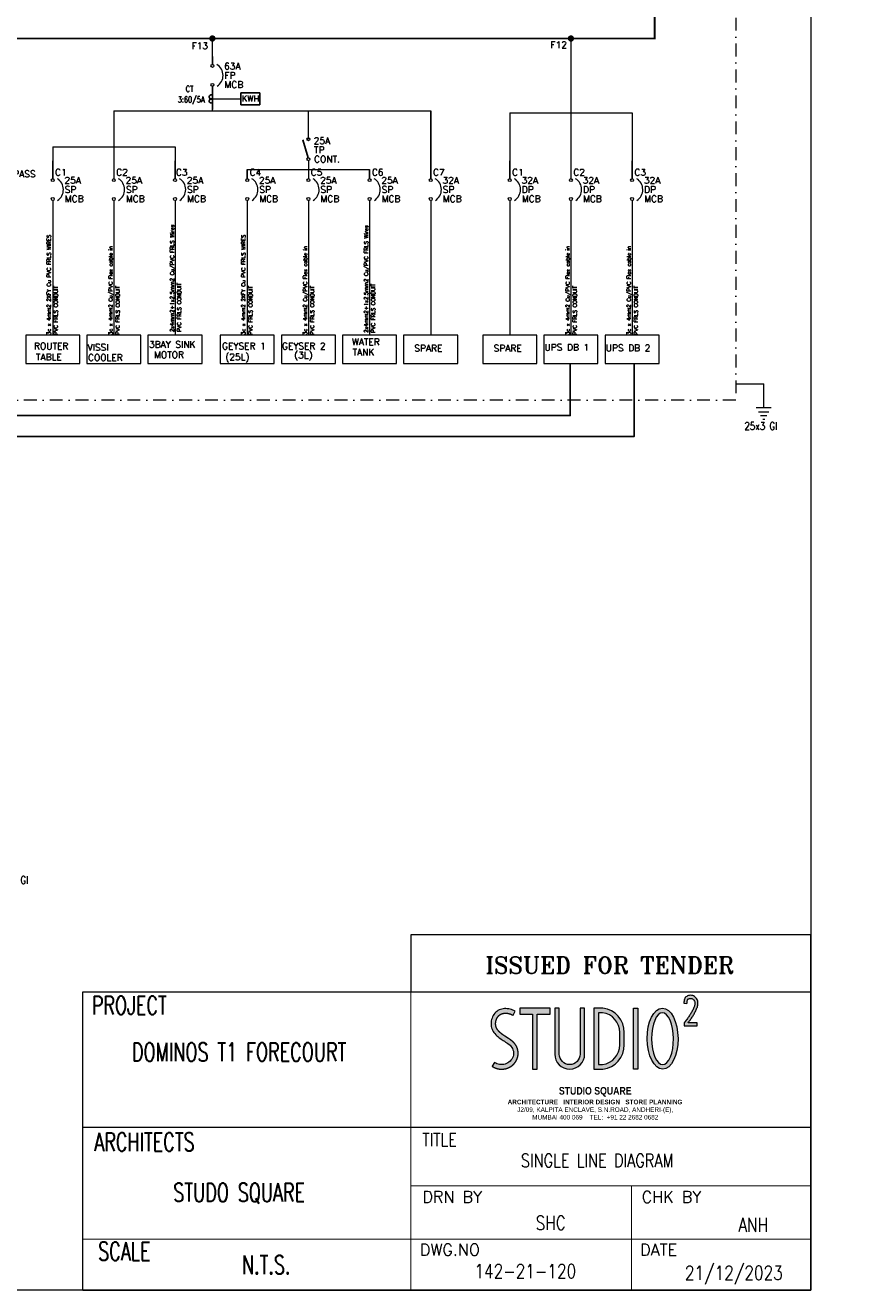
# Model space of a CAD drawing. Header units: inches. Extents: x 11035 to 14173, y 21538 to 23110.
# Tile 4 of 6: x 12224 to 12865, y 21538 to 22520. Entities that reach past the tile are written whole.
import ezdxf
from ezdxf.enums import TextEntityAlignment as Align

# ---------------------------------------------------------------- set-up
doc = ezdxf.new("R2010")
doc.units = ezdxf.units.IN
doc.header["$LTSCALE"] = 4
doc.header["$MEASUREMENT"] = 0
doc.linetypes.add('DASHDOT', pattern=[1, 0.5, -0.25, 0, -0.25])
for name, color, linetype in [('DRG', 1, 'Continuous'), ('LAYOUT', 7, 'Continuous'), ('METER', 1, 'Continuous'), ('TEXT', 7, 'Continuous')]:
    doc.layers.add(name, color=color, linetype=linetype)
doc.layers.add('S2-Title', color=7, linetype='Continuous', lineweight=0)
doc.styles.add('ARIAL', font='arial.ttf', dxfattribs={"height": 100})
doc.styles.add('RD', font='romand.shx')
doc.styles.add('ROMANS', font='romans.shx', dxfattribs={"height": 2.5})
doc.styles.add('RT', font='romant.shx')

# ---------------------------------------------------------------- blocks, each defined once
blk = doc.blocks.new('studio square logo')
at = {"layer": 'S2-Title'}
h = blk.add_hatch(color=7, dxfattribs=at)
h.set_gradient(color1=(135, 135, 135), color2=(135, 135, 135), tint=1)
h.paths.add_polyline_path([(691.6, 167.3), (661.6, 167.3), (663.6, 169.8), (665.5, 172.3), (667.4, 174.8), (669.3, 177.3), (671.2, 179.9), (673, 182.5), (674.8, 185.1), (676.5, 187.8), (678.2, 190.4), (679.9, 193.2), (681.5, 195.9), (683, 198.7), (684.5, 201.5), (685.9, 204.3), (687.3, 207.1), (688.6, 210), (689.9, 212.9), (691.1, 215.8), (692.2, 218.8), (693.1, 221.8), (693.7, 225), (694.1, 228.2), (694.2, 231.5), (693.9, 234.8), (693.4, 238), (692.5, 241.1), (691.3, 244.1), (689.7, 246.9), (687.8, 249.4), (685.5, 251.7), (683, 253.6), (680.1, 255.2), (677.1, 256.4), (673.8, 257.1), (670.4, 257.3), (667, 257.1), (663.6, 256.4), (660.4, 255.4), (657.4, 253.9), (654.8, 252.1), (652.6, 249.9), (651, 247.4), (649.9, 244.6), (649.1, 241.5), (648.6, 238.3), (648.4, 234.9), (648.2, 231.5), (658.2, 231), (658.3, 234.2), (658.6, 237.1), (658.9, 239.6), (659.4, 241.5), (659.9, 242.8), (660.5, 243.6), (661.3, 244.4), (662.5, 245.3), (664.1, 246.1), (666.1, 246.7), (668.2, 247.1), (670.4, 247.3), (672.4, 247.1), (674.2, 246.7), (675.9, 246.1), (677.5, 245.2), (679, 244.1), (680.2, 242.8), (681.4, 241.4), (682.3, 239.7), (683, 237.9), (683.6, 235.8), (684, 233.6), (684.2, 231.3), (684.1, 228.9), (683.9, 226.6), (683.4, 224.3), (682.7, 221.9), (681.8, 219.4), (680.7, 216.8), (679.5, 214.1), (678.3, 211.4), (677, 208.7), (675.6, 206.1), (674.2, 203.5), (672.8, 200.8), (671.3, 198.3), (669.7, 195.7), (668.1, 193.2), (666.5, 190.7), (664.8, 188.2), (663, 185.7), (661.3, 183.3), (659.4, 180.8), (657.6, 178.4), (655.7, 175.9), (649.1, 167.5), (649.1, 157.3), (691.6, 157.3)])
h = blk.add_hatch(color=7, dxfattribs=at)
h.set_gradient(color1=(1, 1, 1), color2=(1, 1, 1), tint=1)
h.paths.add_polyline_path([(76.7, 112.7), (76.2, 113), (75.8, 113.3), (75.4, 113.6), (74.9, 113.9), (74.5, 114.2), (74.1, 114.5), (73.6, 114.8), (73.2, 115), (72.8, 115.3), (72.4, 115.6), (71.9, 115.9), (71.5, 116.1), (71.1, 116.4), (70.7, 116.7), (70.3, 116.9), (69.9, 117.2), (69.4, 117.5), (69, 117.7), (68.6, 118), (68.2, 118.2), (67.8, 118.5), (67.4, 118.8), (67, 119), (66.6, 119.3), (66.2, 119.5), (65.9, 119.8), (65, 120.3), (63.9, 121), (63, 121.6), (62.2, 122.1), (61.4, 122.6), (60.7, 123.1), (60, 123.6), (59.2, 124), (58.5, 124.5), (57.8, 125), (57.1, 125.5), (56.4, 126), (55.5, 126.6), (54.5, 127.3), (53.4, 128), (52.4, 128.7), (51.4, 129.5), (50.5, 130.2), (49.5, 131), (48.5, 131.7), (47.6, 132.5), (46.7, 133.3), (45.8, 134), (44.9, 134.8), (44, 135.6), (43.1, 136.4), (42.3, 137.3), (41.5, 138.1), (40.7, 138.9), (39.9, 139.7), (39.2, 140.6), (38.4, 141.4), (37.7, 142.2), (37.1, 143.1), (36.5, 143.9), (35.8, 144.8), (35.3, 145.6), (34.7, 146.5), (34.2, 147.3), (33.7, 148.2), (33.3, 149), (32.9, 149.9), (32.5, 150.7), (32.1, 151.6), (31.8, 152.4), (31.5, 153.3), (31.2, 154.2), (31, 155.1), (30.7, 156), (30.5, 157), (30.3, 157.9), (30.2, 158.9), (30.1, 159.9), (30, 160.9), (29.9, 161.9), (29.8, 162.9), (29.8, 163.9), (29.8, 164.9), (29.9, 166), (29.9, 167), (30, 168), (30.2, 169.1), (30.3, 170.1), (30.5, 171.1), (30.7, 172.1), (30.9, 173.2), (31.2, 174.2), (31.5, 175.2), (31.8, 176.2), (32.1, 177.1), (32.5, 178.1), (32.9, 179.1), (33.3, 180), (33.7, 181), (34.2, 181.9), (34.6, 182.8), (35.1, 183.7), (35.7, 184.5), (36.2, 185.4), (36.8, 186.2), (37.4, 187), (38, 187.8), (38.6, 188.5), (39.2, 189.3), (39.9, 190), (40.6, 190.7), (41.2, 191.3), (41.9, 191.9), (42.6, 192.5), (43.4, 193.1), (44.1, 193.6), (44.8, 194.1), (45.6, 194.6), (46.3, 195), (47.1, 195.4), (47.9, 195.8), (48.7, 196.2), (49.5, 196.5), (50.4, 196.8), (51.3, 197.1), (52.2, 197.4), (53.1, 197.6), (54.1, 197.9), (55.1, 198.1), (56, 198.3), (57.1, 198.4), (58.1, 198.5), (59.1, 198.6), (60.2, 198.7), (61.2, 198.7), (62.3, 198.8), (63.4, 198.7), (64.4, 198.7), (65.5, 198.6), (66.6, 198.6), (67.7, 198.4), (68.8, 198.3), (69.9, 198.1), (70.9, 197.9), (72, 197.7), (73, 197.5), (74.1, 197.2), (75.1, 196.9), (76.1, 196.6), (77.1, 196.3), (78.1, 195.9), (79.1, 195.5), (80.2, 195.1), (81.2, 194.7), (82.2, 194.3), (82.9, 193.9), (83.7, 193.6), (84.4, 193.2), (85.2, 192.9), (86, 192.5), (86.6, 192.2), (87.4, 191.8), (93.9, 205.3), (89.9, 207.2), (85.8, 209), (81.6, 210.6), (77.3, 211.9), (72.8, 212.8), (68.2, 213.5), (63.5, 213.7), (58.9, 213.6), (54.3, 213.2), (49.8, 212.3), (45.5, 211), (41.3, 209.3), (37.4, 207.1), (33.7, 204.6), (30.3, 201.6), (27.2, 198.3), (24.4, 194.7), (22, 190.8), (19.8, 186.7), (18.1, 182.5), (16.7, 178.1), (15.7, 173.6), (15.1, 169), (14.8, 164.4), (15, 159.9), (15.6, 155.4), (16.5, 151), (17.9, 146.7), (19.7, 142.6), (21.9, 138.7), (24.4, 135), (27.2, 131.5), (30.3, 128.1), (33.5, 124.9), (36.9, 121.9), (40.4, 119.1), (43.9, 116.4), (47.5, 113.8), (51.2, 111.4), (55, 108.9), (58.7, 106.5), (62.6, 104.1), (66.4, 101.5), (70.2, 98.9), (73.8, 96.1), (77.2, 93.2), (80.2, 89.9), (82.9, 86.4), (85.1, 82.6), (86.8, 78.5), (88, 74.1), (88.6, 69.6), (88.6, 65), (88.1, 60.5), (86.9, 56), (85.2, 51.8), (82.9, 47.8), (80.2, 44.1), (77.1, 40.7), (73.6, 37.7), (69.7, 35.2), (65.6, 33.2), (61.2, 31.6), (56.7, 30.6), (52.1, 30.1), (47.5, 30), (42.9, 30.5), (38.5, 31.4), (34.2, 32.9), (30.2, 34.8), (26.3, 37), (18.3, 24.4), (18.8, 24.1), (19.2, 23.8), (19.7, 23.5), (20.2, 23.2), (20.7, 22.9), (21.2, 22.6), (21.7, 22.3), (22.3, 22), (22.8, 21.7), (23.3, 21.4), (23.9, 21.1), (24.4, 20.9), (25, 20.6), (25.5, 20.3), (26.1, 20.1), (26.7, 19.8), (27.3, 19.5), (27.8, 19.3), (28.4, 19), (29.1, 18.8), (29.7, 18.6), (30.3, 18.3), (30.9, 18.1), (31.5, 17.9), (32.1, 17.7), (32.7, 17.5), (33.4, 17.3), (34, 17.1), (34.6, 17), (35.2, 16.8), (35.9, 16.6), (36.5, 16.5), (37.1, 16.3), (37.8, 16.2), (38.4, 16.1), (39, 15.9), (39.7, 15.8), (40.3, 15.7), (40.9, 15.6), (41.6, 15.5), (42.2, 15.5), (42.9, 15.4), (43.5, 15.3), (44.2, 15.2), (44.8, 15.2), (45.4, 15.1), (46.1, 15.1), (46.7, 15.1), (47.4, 15), (48, 15), (48.7, 15), (49.3, 15), (50, 15), (50.6, 15), (51.3, 15), (51.9, 15), (52.6, 15.1), (53.2, 15.1), (53.9, 15.2), (54.5, 15.2), (55.1, 15.3), (55.8, 15.3), (56.4, 15.4), (57.1, 15.5), (57.7, 15.6), (58.4, 15.7), (59, 15.8), (59.7, 15.9), (60.3, 16), (60.9, 16.1), (61.6, 16.3), (62.2, 16.4), (62.9, 16.6), (63.5, 16.7), (64.1, 16.9), (64.8, 17), (65.4, 17.2), (66, 17.4), (66.7, 17.6), (67.3, 17.8), (67.9, 18), (68.5, 18.2), (69.2, 18.5), (69.8, 18.7), (70.4, 18.9), (71, 19.2), (71.6, 19.4), (72.2, 19.7), (72.9, 20), (73.5, 20.3), (74.1, 20.5), (74.7, 20.8), (75.3, 21.1), (75.9, 21.5), (76.5, 21.8), (77, 22.1), (77.6, 22.4), (78.2, 22.8), (78.8, 23.1), (79.4, 23.5), (79.9, 23.9), (80.5, 24.2), (81, 24.6), (81.6, 25), (82.1, 25.4), (82.7, 25.8), (83.2, 26.2), (83.7, 26.6), (84.2, 27), (84.7, 27.4), (85.3, 27.9), (85.8, 28.3), (86.3, 28.7), (86.8, 29.2), (87.2, 29.6), (87.7, 30.1), (88.2, 30.6), (88.7, 31), (89.1, 31.5), (89.6, 32), (90, 32.5), (90.5, 33), (90.9, 33.5), (91.3, 34), (91.8, 34.5), (92.2, 35), (92.6, 35.5), (93, 36), (93.4, 36.6), (93.8, 37.1), (94.2, 37.7), (94.6, 38.2), (95, 38.7), (95.3, 39.3), (95.7, 39.9), (96, 40.4), (96.4, 41), (96.7, 41.6), (97.1, 42.1), (97.4, 42.7), (97.7, 43.3), (98, 43.9), (98.3, 44.5), (98.6, 45.1), (98.9, 45.7), (99.2, 46.3), (99.5, 46.9), (99.7, 47.5), (100, 48.2), (100.2, 48.8), (100.5, 49.4), (100.7, 50.1), (100.9, 50.7), (101.1, 51.3), (101.4, 52), (101.6, 52.6), (101.7, 53.3), (101.9, 53.9), (102.1, 54.6), (102.3, 55.3), (102.4, 55.9), (102.6, 56.6), (102.7, 57.3), (102.8, 57.9), (103, 58.6), (103.1, 59.3), (103.2, 60), (103.3, 60.6), (103.3, 61.3), (103.4, 62), (103.5, 62.7), (103.5, 63.3), (103.6, 64), (103.6, 64.7), (103.6, 65.4), (103.7, 66), (103.7, 66.7), (103.7, 67.4), (103.7, 68.1), (103.7, 68.7), (103.6, 69.4), (103.6, 70.1), (103.5, 70.8), (103.5, 71.4), (103.4, 72.1), (103.4, 72.8), (103.3, 73.4), (103.2, 74.1), (103.1, 74.8), (103, 75.4), (102.9, 76.1), (102.8, 76.7), (102.6, 77.4), (102.5, 78.1), (102.4, 78.7), (102.2, 79.4), (102, 80), (101.9, 80.7), (101.7, 81.3), (101.5, 82), (101.3, 82.6), (101.1, 83.2), (100.9, 83.9), (100.6, 84.5), (100.4, 85.1), (100.1, 85.8), (99.9, 86.4), (99.6, 87), (99.4, 87.6), (99.1, 88.3), (98.8, 88.9), (98.5, 89.5), (98.2, 90.1), (97.9, 90.7), (97.5, 91.3), (97.2, 91.9), (96.9, 92.5), (96.5, 93), (96.2, 93.6), (95.8, 94.2), (95.4, 94.7), (95.1, 95.3), (94.7, 95.8), (94.3, 96.3), (93.9, 96.8), (93.5, 97.4), (93.1, 97.9), (92.7, 98.4), (92.3, 98.9), (91.9, 99.3), (91.5, 99.8), (91.1, 100.3), (90.7, 100.7), (90.3, 101.2), (89.9, 101.7), (89.4, 102.1), (89, 102.5), (88.6, 103), (88.2, 103.4), (87.7, 103.8), (87.3, 104.2), (86.8, 104.6), (86.4, 105), (86, 105.4), (85.5, 105.8), (85.1, 106.2), (84.7, 106.6), (84.2, 107), (83.8, 107.3), (83.3, 107.7), (82.9, 108.1), (82.4, 108.4), (82, 108.8), (81.5, 109.1), (81.1, 109.5), (80.7, 109.8), (80.2, 110.1), (79.8, 110.5), (79.3, 110.8), (78.9, 111.1), (78.4, 111.4), (78, 111.8), (77.6, 112.1), (77.1, 112.4)])
h = blk.add_hatch(color=7, dxfattribs=at)
h.set_gradient(color1=(1, 1, 1), color2=(1, 1, 1), tint=1)
h.paths.add_polyline_path([(166.4, 195.1), (208.9, 195.1), (208.9, 215.1), (108.9, 215.1), (108.9, 195.1), (151.4, 195.1), (151.4, 15.1), (166.4, 15.1)])
h = blk.add_hatch(color=7, dxfattribs=at)
h.set_gradient(color1=(1, 1, 1), color2=(1, 1, 1), tint=1)
h.paths.add_polyline_path([(238.9, 215.1), (223.9, 215.1), (223.9, 64.2, 1), (322.2, 64.2), (322.2, 215.1), (307.2, 215.1), (307.2, 64.2, -1), (238.9, 64.2)])
h = blk.add_hatch(color=7, dxfattribs=at)
h.set_gradient(color1=(1, 1, 1), color2=(1, 1, 1), tint=1)
h.paths.add_polyline_path([(452.2, 95.1), (452.2, 135.1, 0.385743), (382.2, 215.1), (352.2, 215.1), (352.2, 15.1), (382.2, 15.1, 0.385743)])
h.paths.add_polyline_path([(367.2, 200.1), (381.3, 200.1, -0.382618), (437.2, 135.2), (437.2, 94.9, -0.382618), (381.3, 30.1), (367.2, 30.1)], flags=16)
h = blk.add_hatch(color=7, dxfattribs=at)
h.set_gradient(color1=(1, 1, 1), color2=(1, 1, 1), tint=1)
h.paths.add_polyline_path([(497.2, 215.1), (482.2, 215.1), (482.2, 15.1), (497.2, 15.1)])
h = blk.add_hatch(color=7, dxfattribs=at)
h.set_gradient(color1=(1, 1, 1), color2=(1, 1, 1), tint=1)
edge = h.paths.add_edge_path()
edge.add_ellipse((578, 115.1), major_axis=(-0.7, 100), ratio=0.507769, start_angle=0, end_angle=360)
edge = h.paths.add_edge_path(flags=16)
edge.add_ellipse((578, 115.1), major_axis=(0.6, -85), ratio=0.420905, start_angle=0, end_angle=360, ccw=False)
at = {"layer": 'S2-Title', "color": 7}
for points in [[(691.6, 167.3), (661.6, 167.3), (663.6, 169.8), (665.5, 172.3), (667.4, 174.8), (669.3, 177.3), (671.2, 179.9), (673, 182.5), (674.8, 185.1), (676.5, 187.8), (678.2, 190.4), (679.9, 193.2), (681.5, 195.9), (683, 198.7), (684.5, 201.5), (685.9, 204.3), (687.3, 207.1), (688.6, 210), (689.9, 212.9), (691.1, 215.8), (692.2, 218.8), (693.1, 221.8), (693.7, 225), (694.1, 228.2), (694.2, 231.5), (693.9, 234.8), (693.4, 238), (692.5, 241.1), (691.3, 244.1), (689.7, 246.9), (687.8, 249.4), (685.5, 251.7), (683, 253.6), (680.1, 255.2), (677.1, 256.4), (673.8, 257.1), (670.4, 257.3), (667, 257.1), (663.6, 256.4), (660.4, 255.4), (657.4, 253.9), (654.8, 252.1), (652.6, 249.9), (651, 247.4), (649.9, 244.6), (649.1, 241.5), (648.6, 238.3), (648.4, 234.9), (648.2, 231.5), (658.2, 231), (658.3, 234.2), (658.6, 237.1), (658.9, 239.6), (659.4, 241.5), (659.9, 242.8), (660.5, 243.6), (661.3, 244.4), (662.5, 245.3), (664.1, 246.1), (666.1, 246.7), (668.2, 247.1), (670.4, 247.3), (672.4, 247.1), (674.2, 246.7), (675.9, 246.1), (677.5, 245.2), (679, 244.1), (680.2, 242.8), (681.4, 241.4), (682.3, 239.7), (683, 237.9), (683.6, 235.8), (684, 233.6), (684.2, 231.3), (684.1, 228.9), (683.9, 226.6), (683.4, 224.3), (682.7, 221.9), (681.8, 219.4), (680.7, 216.8), (679.5, 214.1), (678.3, 211.4), (677, 208.7), (675.6, 206.1), (674.2, 203.5), (672.8, 200.8), (671.3, 198.3), (669.7, 195.7), (668.1, 193.2), (666.5, 190.7), (664.8, 188.2), (663, 185.7), (661.3, 183.3), (659.4, 180.8), (657.6, 178.4), (655.7, 175.9), (649.1, 167.5), (649.1, 157.3), (691.6, 157.3)], [(18.3, 24.4), (18.8, 24.1), (19.2, 23.8), (19.7, 23.5), (20.2, 23.2), (20.7, 22.9), (21.2, 22.6), (21.7, 22.3), (22.3, 22), (22.8, 21.7), (23.3, 21.4), (23.9, 21.1), (24.4, 20.9), (25, 20.6), (25.5, 20.3), (26.1, 20.1), (26.7, 19.8), (27.3, 19.5), (27.8, 19.3), (28.4, 19), (29.1, 18.8), (29.7, 18.6), (30.3, 18.3), (30.9, 18.1), (31.5, 17.9), (32.1, 17.7), (32.7, 17.5), (33.4, 17.3), (34, 17.1), (34.6, 17), (35.2, 16.8), (35.9, 16.6), (36.5, 16.5), (37.1, 16.3), (37.8, 16.2), (38.4, 16.1), (39, 15.9), (39.7, 15.8), (40.3, 15.7), (40.9, 15.6), (41.6, 15.5), (42.2, 15.5), (42.9, 15.4), (43.5, 15.3), (44.2, 15.2), (44.8, 15.2), (45.4, 15.1), (46.1, 15.1), (46.7, 15.1), (47.4, 15), (48, 15), (48.7, 15), (49.3, 15), (50, 15), (50.6, 15), (51.3, 15), (51.9, 15), (52.6, 15.1), (53.2, 15.1), (53.9, 15.2), (54.5, 15.2), (55.1, 15.3), (55.8, 15.3), (56.4, 15.4), (57.1, 15.5), (57.7, 15.6), (58.4, 15.7), (59, 15.8), (59.7, 15.9), (60.3, 16), (60.9, 16.1), (61.6, 16.3), (62.2, 16.4), (62.9, 16.6), (63.5, 16.7), (64.1, 16.9), (64.8, 17), (65.4, 17.2), (66, 17.4), (66.7, 17.6), (67.3, 17.8), (67.9, 18), (68.5, 18.2), (69.2, 18.5), (69.8, 18.7), (70.4, 18.9), (71, 19.2), (71.6, 19.4), (72.2, 19.7), (72.9, 20), (73.5, 20.3), (74.1, 20.5), (74.7, 20.8), (75.3, 21.1), (75.9, 21.5), (76.5, 21.8), (77, 22.1), (77.6, 22.4), (78.2, 22.8), (78.8, 23.1), (79.4, 23.5), (79.9, 23.9), (80.5, 24.2), (81, 24.6), (81.6, 25), (82.1, 25.4), (82.7, 25.8), (83.2, 26.2), (83.7, 26.6), (84.2, 27), (84.7, 27.4), (85.3, 27.9), (85.8, 28.3), (86.3, 28.7), (86.8, 29.2), (87.2, 29.6), (87.7, 30.1), (88.2, 30.6), (88.7, 31), (89.1, 31.5), (89.6, 32), (90, 32.5), (90.5, 33), (90.9, 33.5), (91.3, 34), (91.8, 34.5), (92.2, 35), (92.6, 35.5), (93, 36), (93.4, 36.6), (93.8, 37.1), (94.2, 37.7), (94.6, 38.2), (95, 38.7), (95.3, 39.3), (95.7, 39.9), (96, 40.4), (96.4, 41), (96.7, 41.6), (97.1, 42.1), (97.4, 42.7), (97.7, 43.3), (98, 43.9), (98.3, 44.5), (98.6, 45.1), (98.9, 45.7), (99.2, 46.3), (99.5, 46.9), (99.7, 47.5), (100, 48.2), (100.2, 48.8), (100.5, 49.4), (100.7, 50.1), (100.9, 50.7), (101.1, 51.3), (101.4, 52), (101.6, 52.6), (101.7, 53.3), (101.9, 53.9), (102.1, 54.6), (102.3, 55.3), (102.4, 55.9), (102.6, 56.6), (102.7, 57.3), (102.8, 57.9), (103, 58.6), (103.1, 59.3), (103.2, 60), (103.3, 60.6), (103.3, 61.3), (103.4, 62), (103.5, 62.7), (103.5, 63.3), (103.6, 64), (103.6, 64.7), (103.6, 65.4), (103.7, 66), (103.7, 66.7), (103.7, 67.4), (103.7, 68.1), (103.7, 68.7), (103.6, 69.4), (103.6, 70.1), (103.5, 70.8), (103.5, 71.4), (103.4, 72.1), (103.4, 72.8), (103.3, 73.4), (103.2, 74.1), (103.1, 74.8), (103, 75.4), (102.9, 76.1), (102.8, 76.7), (102.6, 77.4), (102.5, 78.1), (102.4, 78.7), (102.2, 79.4), (102, 80), (101.9, 80.7), (101.7, 81.3), (101.5, 82), (101.3, 82.6), (101.1, 83.2), (100.9, 83.9), (100.6, 84.5), (100.4, 85.1), (100.1, 85.8), (99.9, 86.4), (99.6, 87), (99.4, 87.6), (99.1, 88.3), (98.8, 88.9), (98.5, 89.5), (98.2, 90.1), (97.9, 90.7), (97.5, 91.3), (97.2, 91.9), (96.9, 92.5), (96.5, 93), (96.2, 93.6), (95.8, 94.2), (95.4, 94.7), (95.1, 95.3), (94.7, 95.8), (94.3, 96.3), (93.9, 96.8), (93.5, 97.4), (93.1, 97.9), (92.7, 98.4), (92.3, 98.9), (91.9, 99.3), (91.5, 99.8), (91.1, 100.3), (90.7, 100.7), (90.3, 101.2), (89.9, 101.7), (89.4, 102.1), (89, 102.5), (88.6, 103), (88.2, 103.4), (87.7, 103.8), (87.3, 104.2), (86.8, 104.6), (86.4, 105), (86, 105.4), (85.5, 105.8), (85.1, 106.2), (84.7, 106.6), (84.2, 107), (83.8, 107.3), (83.3, 107.7), (82.9, 108.1), (82.4, 108.4), (82, 108.8), (81.5, 109.1), (81.1, 109.5), (80.7, 109.8), (80.2, 110.1), (79.8, 110.5), (79.3, 110.8), (78.9, 111.1), (78.4, 111.4), (78, 111.8), (77.6, 112.1), (77.1, 112.4), (76.7, 112.7), (76.2, 113), (75.8, 113.3), (75.4, 113.6), (74.9, 113.9), (74.5, 114.2), (74.1, 114.5), (73.6, 114.8), (73.2, 115), (72.8, 115.3), (72.4, 115.6), (71.9, 115.9), (71.5, 116.1), (71.1, 116.4), (70.7, 116.7), (70.3, 116.9), (69.9, 117.2), (69.4, 117.5), (69, 117.7), (68.6, 118), (68.2, 118.2), (67.8, 118.5), (67.4, 118.8), (67, 119), (66.6, 119.3), (66.2, 119.5), (65.9, 119.8), (65.5, 120), (65.1, 120.3), (64.7, 120.5), (64.3, 120.8), (63.9, 121), (63.5, 121.3), (63.2, 121.5), (62.8, 121.7), (62.4, 122), (62, 122.2), (61.6, 122.5), (61.3, 122.7), (60.9, 123), (60.5, 123.2), (60.2, 123.4), (59.8, 123.7), (59.4, 123.9), (59.1, 124.2), (58.7, 124.4), (58.3, 124.6), (58, 124.9), (57.6, 125.1), (57.3, 125.4), (56.9, 125.6), (56.6, 125.8), (56.2, 126.1), (55.9, 126.3), (55.5, 126.6), (55.2, 126.8), (54.8, 127), (54.5, 127.3), (54.1, 127.5), (53.8, 127.8), (53.4, 128), (53.1, 128.3), (52.8, 128.5), (52.4, 128.7), (52.1, 129), (51.8, 129.2), (51.4, 129.5), (51.1, 129.7), (50.8, 130), (50.5, 130.2), (50.1, 130.5), (49.8, 130.7), (49.5, 131), (49.2, 131.2), (48.9, 131.5), (48.5, 131.7), (48.2, 132), (47.9, 132.2), (47.6, 132.5), (47.3, 132.7), (47, 133), (46.7, 133.3), (46.4, 133.5), (46.1, 133.8), (45.8, 134), (45.5, 134.3), (45.2, 134.6), (44.9, 134.8), (44.6, 135.1), (44.3, 135.4), (44, 135.6), (43.7, 135.9), (43.4, 136.2), (43.1, 136.4), (42.8, 136.7), (42.6, 137), (42.3, 137.3), (42, 137.5), (41.7, 137.8), (41.5, 138.1), (41.2, 138.4), (40.9, 138.6), (40.7, 138.9), (40.4, 139.2), (40.2, 139.5), (39.9, 139.7), (39.7, 140), (39.4, 140.3), (39.2, 140.6), (38.9, 140.8), (38.7, 141.1), (38.4, 141.4), (38.2, 141.7), (38, 142), (37.8, 142.2), (37.5, 142.5), (37.3, 142.8), (37.1, 143.1), (36.9, 143.4), (36.7, 143.7), (36.5, 143.9), (36.2, 144.2), (36, 144.5), (35.8, 144.8), (35.7, 145.1), (35.5, 145.4), (35.3, 145.6), (35.1, 145.9), (34.9, 146.2), (34.7, 146.5), (34.6, 146.8), (34.4, 147.1), (34.2, 147.3), (34.1, 147.6), (33.9, 147.9), (33.7, 148.2), (33.6, 148.5), (33.4, 148.7), (33.3, 149), (33.1, 149.3), (33, 149.6), (32.9, 149.9), (32.7, 150.2), (32.6, 150.4), (32.5, 150.7), (32.4, 151), (32.2, 151.3), (32.1, 151.6), (32, 151.9), (31.9, 152.1), (31.8, 152.4), (31.7, 152.7), (31.6, 153), (31.5, 153.3), (31.4, 153.6), (31.3, 153.9), (31.2, 154.2), (31.1, 154.5), (31, 154.8), (31, 155.1), (30.9, 155.4), (30.8, 155.7), (30.7, 156), (30.7, 156.4), (30.6, 156.7), (30.5, 157), (30.5, 157.3), (30.4, 157.6), (30.3, 157.9), (30.3, 158.3), (30.2, 158.6), (30.2, 158.9), (30.1, 159.2), (30.1, 159.6), (30.1, 159.9), (30, 160.2), (30, 160.6), (30, 160.9), (29.9, 161.2), (29.9, 161.6), (29.9, 161.9), (29.9, 162.2), (29.9, 162.6), (29.9, 162.9), (29.8, 163.2), (29.8, 163.6), (29.8, 163.9), (29.8, 164.3), (29.8, 164.6), (29.8, 164.9), (29.9, 165.3), (29.9, 165.6), (29.9, 166), (29.9, 166.3), (29.9, 166.7), (29.9, 167), (30, 167.3), (30, 167.7), (30, 168), (30.1, 168.4), (30.1, 168.7), (30.2, 169.1), (30.2, 169.4), (30.3, 169.8), (30.3, 170.1), (30.4, 170.4), (30.4, 170.8), (30.5, 171.1), (30.6, 171.5), (30.6, 171.8), (30.7, 172.1), (30.8, 172.5), (30.8, 172.8), (30.9, 173.2), (31, 173.5), (31.1, 173.8), (31.2, 174.2), (31.3, 174.5), (31.4, 174.8), (31.5, 175.2), (31.6, 175.5), (31.7, 175.8), (31.8, 176.2), (31.9, 176.5), (32, 176.8), (32.1, 177.1), (32.2, 177.5), (32.3, 177.8), (32.5, 178.1), (32.6, 178.4), (32.7, 178.8), (32.9, 179.1), (33, 179.4), (33.1, 179.7), (33.3, 180), (33.4, 180.3), (33.6, 180.6), (33.7, 181), (33.9, 181.3), (34, 181.6), (34.2, 181.9), (34.3, 182.2), (34.5, 182.5), (34.6, 182.8), (34.8, 183.1), (35, 183.4), (35.2, 183.7), (35.3, 184), (35.5, 184.2), (35.7, 184.5), (35.9, 184.8), (36, 185.1), (36.2, 185.4), (36.4, 185.7), (36.6, 185.9), (36.8, 186.2), (37, 186.5), (37.2, 186.7), (37.4, 187), (37.6, 187.3), (37.8, 187.5), (38, 187.8), (38.2, 188), (38.4, 188.3), (38.6, 188.5), (38.8, 188.8), (39, 189), (39.2, 189.3), (39.5, 189.5), (39.7, 189.7), (39.9, 190), (40.1, 190.2), (40.3, 190.4), (40.6, 190.6), (40.8, 190.9), (41, 191.1), (41.2, 191.3), (41.5, 191.5), (41.7, 191.7), (41.9, 191.9), (42.2, 192.1), (42.4, 192.3), (42.6, 192.5), (42.9, 192.7), (43.1, 192.9), (43.4, 193.1), (43.6, 193.2), (43.8, 193.4), (44.1, 193.6), (44.3, 193.8), (44.6, 193.9), (44.8, 194.1), (45.1, 194.2), (45.3, 194.4), (45.6, 194.6), (45.8, 194.7), (46.1, 194.8), (46.3, 195), (46.6, 195.1), (46.8, 195.3), (47.1, 195.4), (47.3, 195.5), (47.6, 195.7), (47.9, 195.8), (48.1, 195.9), (48.4, 196), (48.7, 196.2), (49, 196.3), (49.2, 196.4), (49.5, 196.5), (49.8, 196.6), (50.1, 196.7), (50.4, 196.8), (50.7, 196.9), (51, 197), (51.3, 197.1), (51.6, 197.2), (51.9, 197.3), (52.2, 197.4), (52.5, 197.5), (52.8, 197.6), (53.1, 197.6), (53.4, 197.7), (53.8, 197.8), (54.1, 197.9), (54.4, 197.9), (54.7, 198), (55.1, 198.1), (55.4, 198.1), (55.7, 198.2), (56.1, 198.2), (56.4, 198.3), (56.7, 198.4), (57.1, 198.4), (57.4, 198.4), (57.7, 198.5), (58.1, 198.5), (58.4, 198.6), (58.8, 198.6), (59.1, 198.6), (59.5, 198.6), (59.8, 198.7), (60.2, 198.7), (60.5, 198.7), (60.9, 198.7), (61.2, 198.7), (61.6, 198.7), (61.9, 198.7), (62.3, 198.7), (62.7, 198.7), (63, 198.7), (63.4, 198.7), (63.7, 198.7), (64.1, 198.7), (64.4, 198.7), (64.8, 198.7), (65.2, 198.7), (65.5, 198.6), (65.9, 198.6), (66.3, 198.6), (66.6, 198.6), (67, 198.5), (67.3, 198.5), (67.7, 198.4), (68.1, 198.4), (68.4, 198.3), (68.8, 198.3), (69.1, 198.2), (69.5, 198.2), (69.9, 198.1), (70.2, 198.1), (70.6, 198), (70.9, 197.9), (71.3, 197.9), (71.6, 197.8), (72, 197.7), (72.3, 197.6), (72.7, 197.6), (73, 197.5), (73.4, 197.4), (73.7, 197.3), (74.1, 197.2), (74.4, 197.1), (74.8, 197), (75.1, 196.9), (75.4, 196.8), (75.8, 196.7), (76.1, 196.6), (76.4, 196.5), (76.8, 196.4), (77.1, 196.3), (77.4, 196.2), (77.8, 196.1), (78.1, 195.9), (78.4, 195.8), (78.8, 195.7), (79.1, 195.5), (79.5, 195.4), (79.8, 195.3), (80.2, 195.1), (80.5, 195), (80.9, 194.8), (81.2, 194.7), (81.6, 194.5), (82, 194.3), (82.3, 194.2), (82.7, 194), (83.1, 193.8), (83.5, 193.7), (83.9, 193.5), (84.2, 193.3), (84.6, 193.1), (85, 193), (85.4, 192.8), (85.8, 192.6), (86.2, 192.4), (86.6, 192.2), (87, 192), (87.4, 191.8), (93.9, 205.3), (89.9, 207.2), (85.8, 209), (81.6, 210.6), (77.3, 211.9), (72.8, 212.8), (68.2, 213.5), (63.5, 213.7), (58.9, 213.6), (54.3, 213.2), (49.8, 212.3), (45.5, 211), (41.3, 209.3), (37.4, 207.1), (33.7, 204.6), (30.3, 201.6), (27.2, 198.3), (24.4, 194.7), (22, 190.8), (19.8, 186.7), (18.1, 182.5), (16.7, 178.1), (15.7, 173.6), (15.1, 169), (14.8, 164.4), (15, 159.9), (15.6, 155.4), (16.5, 151), (17.9, 146.7), (19.7, 142.6), (21.9, 138.7), (24.4, 135), (27.2, 131.5), (30.3, 128.1), (33.5, 124.9), (36.9, 121.9), (40.4, 119.1), (43.9, 116.4), (47.5, 113.8), (51.2, 111.4), (55, 108.9), (58.7, 106.5), (62.6, 104.1), (66.4, 101.5), (70.2, 98.9), (73.8, 96.1), (77.2, 93.2), (80.2, 89.9), (82.9, 86.4), (85.1, 82.6), (86.8, 78.5), (88, 74.1), (88.6, 69.6), (88.6, 65), (88.1, 60.5), (86.9, 56), (85.2, 51.8), (82.9, 47.8), (80.2, 44.1), (77.1, 40.7), (73.6, 37.7), (69.7, 35.2), (65.6, 33.2), (61.2, 31.6), (56.7, 30.6), (52.1, 30.1), (47.5, 30), (42.9, 30.5), (38.5, 31.4), (34.2, 32.9), (30.2, 34.8), (26.3, 37)], [(208.9, 215.1), (108.9, 215.1), (108.9, 195.1), (151.4, 195.1), (151.4, 15.1), (166.4, 15.1), (166.4, 195.1), (208.9, 195.1)], [(497.2, 15.1), (482.2, 15.1), (482.2, 215.1), (497.2, 215.1)]]:
    blk.add_lwpolyline(points, close=True, dxfattribs=at)
for points in [[(322.2, 64.2), (322.2, 215.1), (307.2, 215.1), (307.2, 64.2, -1), (238.9, 64.2), (238.9, 215.1), (223.9, 215.1), (223.9, 64.2, 1)], [(452.2, 135.1, 0.385743), (382.2, 215.1), (352.2, 215.1), (352.2, 15.1), (382.2, 15.1, 0.385743), (452.2, 95.1)], [(437.2, 135.2, 0.382618), (381.3, 200.1), (367.2, 200.1), (367.2, 30.1), (381.3, 30.1, 0.382618), (437.2, 94.9)]]:
    blk.add_lwpolyline(points, format="xyb", close=True, dxfattribs=at)
blk.add_ellipse((578, 115.1), major_axis=(-0.7, 100), ratio=0.507769, dxfattribs=at)
at = {"layer": 'S2-Title', "color": 7, "extrusion": (0, 0, -1)}
blk.add_ellipse((578, 115.1), major_axis=(0.6, -85), ratio=0.420905, dxfattribs=at)
at = {"color": 7, "linetype": 'Continuous', "ltscale": 5, "insert": (18, -43.6), "char_height": 30, "attachment_point": 1, "style": 'ARIAL'}
blk.add_mtext_dynamic_manual_height_columns('\\pi219.59789;{\\fArial Narrow|b1|i0|c0|p34;\\H0.83333x;STUDIO SQUARE}\\P\\pi51.34537;{\\fArial|b1|i0|c0|p34;\\H0.5x;ARCHITECTURE   INTERIOR DESIGN   STORE PLANNING}\\P\\pi82.72157;{\\H0.5x;J2/09, KALPITA ENCLAVE, S.N.ROAD, ANDHERI-(E),\\P\\pi131.95758;MUMBAI 400 069    TEL:  +91 22 2682 0682}', width=675.382, gutter_width=50, heights=[0], dxfattribs=at)

msp = doc.modelspace()

# ---------------------------------------------------------------- linework, layer by layer
at = {"color": 4, "lineweight": 5, "ltscale": 4}
for p, q in [((12369.16, 22489.81), (12369.16, 22509.99)), ((12647.53, 22509.99), (12647.53, 22401.27)), ((12369.16, 22496.03), (12369.16, 22489.81)), ((12647.53, 22490.49), (12647.53, 22453.27)), ((12369.16, 22453.82), (12369.16, 22472.88)), ((12369.16, 22472.88), (12369.16, 22454.77)), ((12292.69, 22453.82), (12292.69, 22401.27)), ((12292.69, 22453.82), (12538.66, 22453.82)), ((12443.71, 22431.82), (12443.71, 22453.82)), ((12600.05, 22452.32), (12600.05, 22401.27)), ((12600.05, 22452.32), (12695, 22452.32)), ((12695, 22452.32), (12695, 22401.27)), ((12245.21, 22425.82), (12340.16, 22425.82)), ((12245.21, 22425.82), (12245.21, 22401.27)), ((12340.16, 22425.82), (12340.16, 22401.27)), ((12245.21, 22401.27), (12245.21, 22415.19)), ((12292.69, 22415.19), (12292.69, 22401.27)), ((12443.71, 22415.19), (12443.71, 22401.27)), ((12600.05, 22401.27), (12600.05, 22415.19)), ((12647.53, 22415.19), (12647.53, 22401.27)), ((12396.24, 22408.23), (12491.19, 22408.23)), ((12396.24, 22408.23), (12396.24, 22401.27)), ((12396.24, 22401.27), (12396.24, 22408.23)), ((12491.19, 22408.23), (12491.19, 22401.27)), ((12538.66, 22408.23), (12538.66, 22401.27)), ((12245.21, 22384.34), (12245.21, 22279.81)), ((12292.69, 22384.34), (12292.69, 22279.81)), ((12340.16, 22384.34), (12340.16, 22279.81)), ((12396.24, 22384.34), (12396.24, 22279.81)), ((12443.71, 22384.34), (12443.71, 22279.81)), ((12491.19, 22384.34), (12491.19, 22279.81)), ((12538.66, 22384.34), (12538.66, 22279.81)), ((12600.05, 22384.34), (12600.05, 22279.81)), ((12647.53, 22384.34), (12647.53, 22279.81)), ((12695, 22384.34), (12695, 22279.81))]:
    msp.add_line(p, q, dxfattribs=at)
at = {"color": 4, "lineweight": 0}
msp.add_line((12369.16, 22463.08), (12391.28, 22463.1), dxfattribs=at)
at = {"color": 4}
for p, q in [((12538.66, 22401.27), (12538.66, 22453.82)), ((12443.4, 22417.4), (12439.27, 22431.44)), ((12340.16, 22401.27), (12340.16, 22415.19)), ((12695, 22401.27), (12695, 22415.19)), ((12491.19, 22401.27), (12491.19, 22408.23))]:
    msp.add_line(p, q, dxfattribs=at)
at = {"color": 7, "lineweight": 0}
for p, q in [((12775.5, 22242.11), (12797.15, 22242.11)), ((12797.15, 22223.31), (12797.15, 22242.11)), ((12802.92, 22223.31), (12791.39, 22223.31)), ((12793.04, 22220.44), (12801.26, 22220.44)), ((12794.68, 22217.6), (12799.62, 22217.6)), ((12796.37, 22214.67), (12797.93, 22214.67))]:
    msp.add_line(p, q, dxfattribs=at)
at = {"lineweight": 5}
msp.add_line((12268.5, 21770.36), (12833.67, 21770.36), dxfattribs=at)
at = {"color": 5, "lineweight": 0}
msp.add_lwpolyline([(11035, 23110.5), (12833.67, 23110.5), (12833.67, 21538.93), (11035, 21538.93)], close=True, dxfattribs=at)
at = {"color": 7, "linetype": 'DASHDOT', "lineweight": 0, "ltscale": 5}
msp.add_lwpolyline([(11600.5, 21922.78), (11085.97, 21922.78), (11086.22, 22908), (12775.75, 22908), (12775.5, 22229.32), (11600.5, 22229.32), (11600.5, 21922.78)], dxfattribs=at)
at = {"color": 1, "lineweight": 0, "const_width": 1.46}
msp.add_lwpolyline([(11166.25, 22764.17), (12712.5, 22764.17), (12712.5, 22509.99), (11110.92, 22509.99), (11110.92, 22231.88), (11458.5, 22231.88)], dxfattribs=at)
at = {"color": 4, "lineweight": 5, "ltscale": 4, "const_width": 2.35}
for points in [[(12367.88, 22509.99, 1), (12370.44, 22509.99, 1)], [(12646.25, 22509.99, 1), (12648.8, 22509.99, 1)]]:
    msp.add_lwpolyline(points, format="xyb", close=True, dxfattribs=at)
at = {"color": 4, "lineweight": 5, "ltscale": 4}
for points in [[(12224.21, 22257.82), (12266.21, 22257.82), (12266.21, 22279.81), (12224.21, 22279.81)], [(12271.69, 22257.82), (12313.69, 22257.82), (12313.69, 22279.81), (12271.69, 22279.81)], [(12319.16, 22257.82), (12361.16, 22257.82), (12361.16, 22279.81), (12319.16, 22279.81)], [(12375.24, 22257.82), (12417.24, 22257.82), (12417.24, 22279.81), (12375.24, 22279.81)], [(12422.71, 22257.82), (12464.71, 22257.82), (12464.71, 22279.81), (12422.71, 22279.81)], [(12470.19, 22257.82), (12512.19, 22257.82), (12512.19, 22279.81), (12470.19, 22279.81)], [(12517.66, 22257.82), (12559.66, 22257.82), (12559.66, 22279.81), (12517.66, 22279.81)], [(12579.05, 22257.82), (12621.05, 22257.82), (12621.05, 22279.81), (12579.05, 22279.81)], [(12626.53, 22257.82), (12668.53, 22257.82), (12668.53, 22279.81), (12626.53, 22279.81)], [(12674, 22257.82), (12716, 22257.82), (12716, 22279.81), (12674, 22279.81)]]:
    msp.add_lwpolyline(points, close=True, dxfattribs=at)
at = {"color": 4}
for points in [[(11340.59, 21881.31), (11340.59, 21913.71), (11638.35, 21913.71), (11638.35, 22217.43), (12647.04, 22217.43), (12647.04, 22257.82)], [(11929.66, 22133.41), (11929.66, 22201.09), (12696.49, 22201.09), (12696.49, 22257.82)]]:
    msp.add_lwpolyline(points, dxfattribs=at)
at = {"lineweight": 5}
msp.add_lwpolyline([(12523.23, 21770.36), (12833.67, 21770.36), (12833.67, 21814.45), (12523.23, 21814.45)], close=True, dxfattribs=at)
at = {"color": 4, "lineweight": 5, "ltscale": 4}
for centre in [(12369.16, 22488.68), (12369.16, 22474), (12443.71, 22431.82), (12443.71, 22416.32), (12245.21, 22400.14), (12292.69, 22400.14), (12340.16, 22400.14), (12396.24, 22400.14), (12443.71, 22400.14), (12491.19, 22400.14), (12538.66, 22400.14), (12600.05, 22400.14), (12647.53, 22400.14), (12695, 22400.14), (12245.21, 22385.47), (12292.69, 22385.47), (12340.16, 22385.47), (12396.24, 22385.47), (12443.71, 22385.47), (12491.19, 22385.47), (12538.66, 22385.47), (12600.05, 22385.47), (12647.53, 22385.47), (12695, 22385.47)]:
    msp.add_circle(centre, 1.13, dxfattribs=at)
for centre in [(12367.5, 22481.29), (12243.56, 22392.76), (12291.03, 22392.76), (12338.5, 22392.76), (12394.58, 22392.76), (12442.06, 22392.76), (12489.53, 22392.76), (12537, 22392.76), (12598.4, 22392.76), (12645.87, 22392.76), (12693.34, 22392.76)]:
    msp.add_arc(centre, 9.95, 302.68656, 58.26065, dxfattribs=at)
at = {"layer": 'DRG', "color": 4}
for centre, start, end in [((12368.38, 22464.57), 66.05897, 297.63833), ((12368.38, 22461.59), 62.36167, 293.94103)]:
    msp.add_arc(centre, 1.68, start, end, dxfattribs=at)
at = {"layer": 'LAYOUT', "color": 7, "linetype": 'Continuous', "lineweight": 5}
for p, q in [((12833.67, 21538.93), (12833.67, 21770.36)), ((12268.5, 21538.93), (12833.67, 21538.93))]:
    msp.add_line(p, q, dxfattribs=at)
at = {"layer": 'LAYOUT', "color": 7, "linetype": 'Continuous', "lineweight": 5, "const_width": 0.906}
for points in [[(12268.5, 21770.36), (12268.5, 21538.93)], [(12523.23, 21770.36), (12523.23, 21538.93)], [(12268.5, 21665.16), (12833.67, 21665.16)], [(12523.23, 21619.84), (12833.67, 21619.84)], [(12694.56, 21538.93), (12694.56, 21619.84)], [(12268.5, 21578.4), (12833.67, 21578.4)]]:
    msp.add_lwpolyline(points, dxfattribs=at)
at = {"layer": 'METER', "color": 4}
for p, q in [((12391.28, 22458.42), (12391.28, 22467.78)), ((12391.28, 22467.78), (12406.01, 22467.78)), ((12406.01, 22467.78), (12406.01, 22458.42)), ((12406.01, 22458.42), (12391.28, 22458.42))]:
    msp.add_line(p, q, dxfattribs=at)

# ---------------------------------------------------------------- block references
at = {"layer": 'S2-Title', "color": 0, "xscale": 0.2364019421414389, "yscale": 0.2364019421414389, "zscale": 0.2364019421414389}
msp.add_blockref('studio square logo', (12582.01, 21706.81), dxfattribs=at)

# ---------------------------------------------------------------- texts
at = {"color": 4, "lineweight": 5, "ltscale": 4, "style": 'RT'}
for s, p in [('F13', (12353.01, 22501.66)), ('F12', (12631.64, 22502.58)), ('63A', (12378.27, 22485.91)), ('FP', (12378.52, 22478.71)), ('MCB', (12378.55, 22471.61)), ('25A', (12447.83, 22428.12)), ('TP', (12448.07, 22420.93)), ('CONT.', (12448.1, 22413.82)), ('BYPASS', (12205.96, 22402.32)), ('25A', (12254.33, 22397.37)), ('SP', (12254.57, 22390.18)), ('25A', (12301.8, 22397.37)), ('SP', (12302.04, 22390.18)), ('25A', (12349.3, 22397.37)), ('SP', (12349.54, 22390.18)), ('25A', (12405.35, 22397.37)), ('SP', (12405.6, 22390.18)), ('25A', (12452.83, 22397.37)), ('SP', (12453.07, 22390.18)), ('25A', (12500.33, 22397.37)), ('SP', (12500.57, 22390.18)), ('32A', (12547.8, 22397.37)), ('SP', (12548.04, 22390.18)), ('32A', (12609.17, 22397.37)), ('DP', (12609.41, 22390.18)), ('32A', (12656.64, 22397.37)), ('DP', (12656.88, 22390.18)), ('32A', (12704.14, 22397.37)), ('DP', (12704.38, 22390.18)), ('MCB', (12254.6, 22383.07)), ('MCB', (12302.08, 22383.07)), ('MCB', (12349.58, 22383.07)), ('MCB', (12405.63, 22383.07)), ('MCB', (12453.1, 22383.07)), ('MCB', (12500.6, 22383.07)), ('MCB', (12548.08, 22383.07)), ('MCB', (12609.44, 22383.07)), ('MCB', (12656.92, 22383.07)), ('MCB', (12704.42, 22383.07)), ('WATER', (12477.54, 22272.06)), ('ROUTER', (12230.71, 22268.82)), ('VISSI ', (12272.2, 22267.81)), ('3BAY SINK', (12319.93, 22270.06)), (' MOTOR', (12320.4, 22262.07)), ('GEYSER 1', (12376.66, 22268.82)), ('(25L)', (12379.16, 22260.32)), ('GEYSER 2', (12423.16, 22268.82)), ('(3L)', (12432.66, 22261.82)), ('TANK', (12478, 22264.07)), ('SPARE', (12525.98, 22267.13)), ('SPARE', (12587.47, 22267.13)), ('UPS DB 1', (12627.04, 22267.81)), ('UPS DB 2', (12674.59, 22267.31)), ('TABLE', (12232.21, 22260.32)), ('COOLER', (12272.66, 22259.82))]:
    msp.add_text(s, height=5.137, dxfattribs=at).set_placement(p)
at = {"color": 4, "lineweight": 0, "style": 'ROMANS', "width": 0.8}
for s, p in [('CT', (12348.44, 22468.57)), ('3:60/5A', (12342.24, 22460.29))]:
    msp.add_text(s, height=4.68, dxfattribs=at).set_placement(p)
at = {"color": 7, "lineweight": 5, "ltscale": 4, "style": 'RT'}
for s, p in [('C1', (12247.01, 22403.58)), ('C2', (12294.48, 22403.58)), ('C3', (12340.83, 22403.58)), ('C4', (12398.04, 22403.58)), ('C5', (12445.51, 22403.58)), ('C6', (12492.98, 22403.58)), ('C7', (12540.46, 22403.58)), ('C1', (12601.85, 22403.58)), ('C2', (12649.32, 22403.58)), ('C3', (12696.8, 22403.58))]:
    msp.add_text(s, height=5.137, dxfattribs=at).set_placement(p)
at = {"color": 4, "lineweight": 5, "ltscale": 4, "style": 'RT'}
for s, p in [('2x4mm2+1x2.5mm2 Cu/PVC FRLS Wires ', (12339.39, 22282.31)), ('2x4mm2+1x2.5mm2 Cu/PVC FRLS Wires ', (12490.02, 22281.75)), ('3c x 4mm2 2XFY Cu PVC FRLS WIRES', (12243.65, 22280.06)), ('3c x 4mm2 2XFY Cu PVC FRLS WIRES', (12394.68, 22280.06)), ('3c x 4mm2 Cu/PVC Flex cable in ', (12291.65, 22280.06)), ('3c x 4mm2 Cu/PVC Flex cable in ', (12442.68, 22280.06)), ('3c x 4mm2 Cu/PVC Flex cable in ', (12646.49, 22280.06)), ('3c x 4mm2 Cu/PVC Flex cable in ', (12693.96, 22280.06)), ('PVC FRLS CONDUIT', (12249.15, 22280.06)), ('PVC FRLS CONDUIT', (12297.15, 22280.06)), ('PVC FRLS CONDUIT', (12344.89, 22282.31)), ('PVC FRLS CONDUIT', (12400.18, 22280.06)), ('PVC FRLS CONDUIT', (12448.18, 22280.06)), ('PVC FRLS CONDUIT', (12495.52, 22281.75)), ('PVC FRLS CONDUIT', (12651.99, 22280.06)), ('PVC FRLS CONDUIT', (12699.46, 22280.06))]:
    msp.add_text(s, height=2.9637, rotation=90, dxfattribs=at).set_placement(p)
at = {"layer": 'LAYOUT', "color": 7, "lineweight": 5}
for s, height, style, p in [('ISSUED FOR TENDER', 13.0412, 'RT', (12677.54, 21784.46)), ('DRN BY  ', 9.056, 'ROMANS', (12561.49, 21606.71)), ('CHK BY', 9.056, 'ROMANS', (12725.53, 21606.71)), ('DWG.NO ', 9.056, 'ROMANS', (12556.64, 21565.73)), ('DATE ', 9.056, 'ROMANS', (12718.7, 21565.73))]:
    msp.add_text(s, height=height, dxfattribs=dict(at, style=style)).set_placement(p, align=Align.CENTER)
at = {"layer": 'LAYOUT', "color": 7, "lineweight": 5, "style": 'RD'}
for s, height, width, p in [('PROJECT ', 14.264, 0.7, (12308.07, 21752.74)), ('DOMINOS T1 FORECOURT', 14.2638, 0.7, (12389.92, 21716.52)), ('ARCHITECTS ', 14.2638, 0.7, (12319.88, 21646.74)), ('TITLE ', 10.276, 0.8, (12548.35, 21650.5)), ('SINGLE LINE DIAGRAM ', 10.276, 0.8, (12670.71, 21634.33)), ('STUDO SQUARE', 14.2638, 0.7, (12389.92, 21607.56)), ('SHC', 10.868, 0.8, (12631.85, 21585.77)), ('ANH', 10.868, 0.8, (12789.07, 21584.16)), ('SCALE  ', 14.264, 0.7, (12307.69, 21561.95)), ('N.T.S.', 14.264, 0.7, (12410.95, 21551.42)), ('142-21-120', 10.868, 0.8, (12612.09, 21548.16)), ('21/12/2023', 10.868, 0.8, (12773.96, 21546.98))]:
    msp.add_text(s, height=height, dxfattribs=dict(at, width=width)).set_placement(p, align=Align.CENTER)
at = {"layer": 'METER', "color": 4, "style": 'ROMANS'}
msp.add_text('KWH', height=4.68, dxfattribs=at).set_placement((12398.68, 22461.08), align=Align.CENTER)
at = {"layer": 'TEXT', "color": 7, "lineweight": 0, "style": 'RD', "width": 0.8}
msp.add_text('25x3 GI', height=6.086, dxfattribs=at).set_placement((12782.23, 22206.3))
at = {"layer": 'TEXT', "color": 3, "lineweight": 0, "style": 'RD', "width": 0.8}
msp.add_text('8SWG GI', height=6.086, dxfattribs=at).set_placement((12199.1, 21854.05))

doc.saveas('drawing.dxf')
